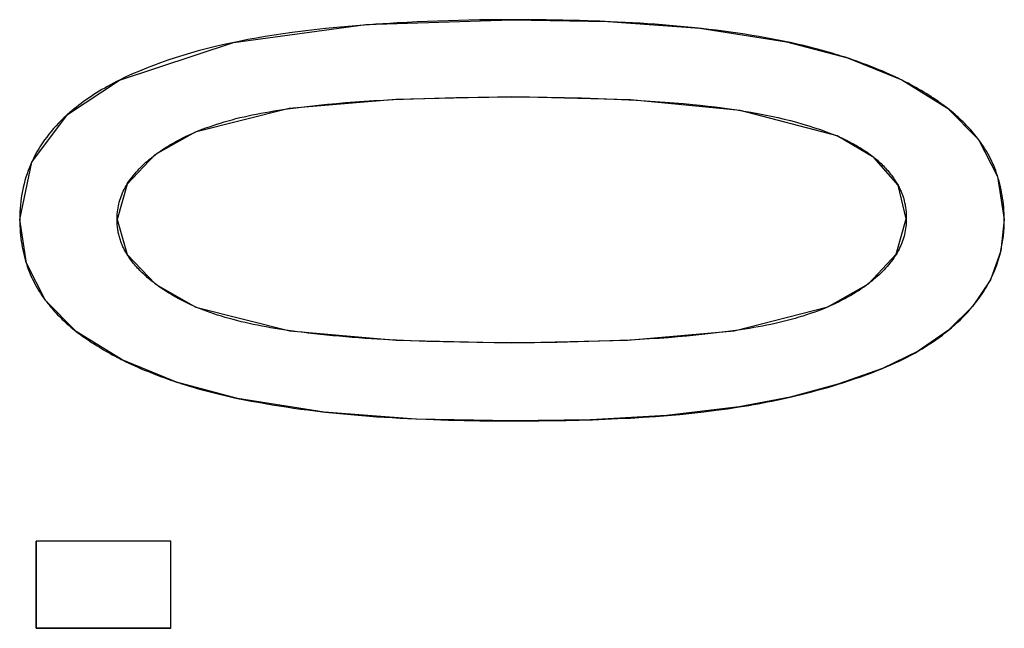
# Model space of a CAD drawing. Header units: millimetres. Extents: x -360 to -91, y -544 to -437.
# Tile 29 of 40: x -183.26 to -181.22, y -483.04 to -481.78. Entities that reach past the tile are written whole.
import ezdxf

# ---------------------------------------------------------------- set-up
doc = ezdxf.new("R2010")
doc.units = ezdxf.units.MM
doc.header["$LTSCALE"] = 16.335
doc.layers.get('0').update_dxf_attribs({"linetype": 'CONTINUOUS'})

msp = doc.modelspace()

# ---------------------------------------------------------------- linework, layer by layer
at = {"color": 7, "linetype": 'Continuous'}
for p, q in [((-182.5382, -481.7879), (-182.558, -481.7894)), ((-182.5249, -481.7869), (-182.5382, -481.7879)), ((-182.0604, -481.7807), (-182.0849, -481.7798)), ((-182.0381, -481.7817), (-182.0604, -481.7807)), ((-182.0237, -481.7823), (-182.0381, -481.7817)), ((-181.6728, -481.8232), (-181.5465, -481.8566)), ((-181.5652, -481.8511), (-181.571, -481.8493)), ((-181.5593, -481.8529), (-181.5652, -481.8511)), ((-181.5535, -481.8547), (-181.5593, -481.8529)), ((-181.5409, -481.8589), (-181.5535, -481.8547)), ((-181.5465, -481.8566), (-181.4341, -481.9023)), ((-181.4341, -481.9023), (-181.3389, -481.9612)), ((-182.0805, -481.9403), (-182.0461, -481.9416)), ((-182.0461, -481.9416), (-182.0152, -481.943)), ((-182.0152, -481.943), (-181.9855, -481.9445)), ((-182.7083, -481.9625), (-182.6965, -481.961)), ((-181.3389, -481.9612), (-181.2746, -482.0257)), ((-181.4918, -482.063), (-181.568, -482.0185)), ((-181.4416, -482.1209), (-181.4918, -482.063)), ((-181.4245, -482.1904), (-181.4416, -482.1209)), ((-183.0616, -482.1921), (-183.0405, -482.2648)), ((-183.0405, -482.2648), (-182.9821, -482.3257)), ((-182.9821, -482.3257), (-182.8979, -482.3735)), ((-183.1462, -482.4241), (-183.2103, -482.3596)), ((-183.0508, -482.4833), (-183.1462, -482.4241)), ((-182.6965, -482.4235), (-182.7068, -482.422)), ((-181.7778, -482.4219), (-181.7894, -482.4236)), ((-182.4673, -482.4428), (-182.4961, -482.4414)), ((-182.3852, -482.4456), (-182.4187, -482.4446)), ((-182.3507, -482.4464), (-182.3852, -482.4456)), ((-182.3155, -482.4471), (-182.3507, -482.4464)), ((-182.2796, -482.4475), (-182.3155, -482.4471)), ((-182.243, -482.4477), (-182.2796, -482.4475)), ((-182.9381, -482.5293), (-183.0508, -482.4833)), ((-181.4739, -482.5008), (-181.4807, -482.5035)), ((-182.9432, -482.5273), (-182.9381, -482.529)), ((-182.9381, -482.529), (-182.9327, -482.5307)), ((-182.8117, -482.5629), (-182.9381, -482.5293)), ((-182.9327, -482.5307), (-182.9273, -482.5325)), ((-182.4591, -482.6046), (-182.4407, -482.6055)), ((-182.4407, -482.6055), (-182.4213, -482.6063)), ((-182.4213, -482.6063), (-182.3898, -482.6075)), ((-183.2294, -482.8592), (-183.2294, -483.0399)), ((-183.2294, -483.0399), (-183.2294, -482.8592)), ((-182.9497, -482.8592), (-183.2294, -482.8592)), ((-182.9497, -482.8592), (-183.2294, -482.8592)), ((-182.9497, -483.0399), (-182.9497, -482.8592)), ((-182.9497, -483.0399), (-182.9497, -482.8592)), ((-182.9497, -483.0399), (-183.2294, -483.0399)), ((-183.2294, -483.0399), (-182.9497, -483.0399))]:
    msp.add_line(p, q, dxfattribs=at)
for points in [[(-183.0565, -481.9026), (-182.8199, -481.825), (-182.5453, -481.7877), (-182.243, -481.7774)], [(-182.558, -481.7894), (-182.582, -481.7913), (-182.6058, -481.7935), (-182.6293, -481.7958), (-182.6526, -481.7983), (-182.6757, -481.8011), (-182.6985, -481.804), (-182.7172, -481.8067), (-182.7358, -481.8095), (-182.7542, -481.8124), (-182.7724, -481.8155), (-182.7903, -481.8188), (-182.8081, -481.8223), (-182.8256, -481.8259), (-182.8429, -481.8298), (-182.8599, -481.8338), (-182.8766, -481.8379), (-182.8931, -481.8423), (-182.9093, -481.8469), (-182.9252, -481.8516), (-182.9409, -481.8565), (-182.9563, -481.8616), (-182.9714, -481.8669), (-182.9862, -481.8724), (-183.0008, -481.8781), (-183.0151, -481.8839), (-183.0292, -481.89), (-183.043, -481.8962), (-183.0565, -481.9026)], [(-182.2655, -481.7775), (-182.2877, -481.7777), (-182.3098, -481.778), (-182.3318, -481.7784), (-182.3535, -481.7789), (-182.3751, -481.7796), (-182.3966, -481.7803), (-182.4179, -481.7811), (-182.439, -481.7821), (-182.4599, -481.7831), (-182.4807, -481.7842), (-182.4955, -481.7851), (-182.5249, -481.7869)], [(-182.0849, -481.7798), (-182.102, -481.7793), (-182.1192, -481.7788), (-182.1366, -481.7784), (-182.154, -481.7781), (-182.1716, -481.7778), (-182.1893, -481.7776), (-182.2071, -481.7774), (-182.225, -481.7774), (-182.2655, -481.7775)], [(-182.243, -481.7774), (-182.0434, -481.7809), (-181.8527, -481.7952), (-181.6728, -481.8232)], [(-181.8555, -481.7949), (-181.8703, -481.7934), (-181.8853, -481.7919), (-181.9003, -481.7905), (-181.9154, -481.7892), (-181.9305, -481.788), (-181.9458, -481.7869), (-181.9612, -481.7859), (-181.9767, -481.7849), (-181.9922, -481.784), (-182.0079, -481.7831), (-182.0237, -481.7823)], [(-181.6728, -481.8232), (-181.687, -481.8204), (-181.7013, -481.8177), (-181.7157, -481.815), (-181.7302, -481.8125), (-181.7447, -481.81), (-181.7594, -481.8077), (-181.7741, -481.8054), (-181.789, -481.8033), (-181.8039, -481.8012), (-181.8189, -481.7993), (-181.8339, -481.7974), (-181.8491, -481.7957), (-181.8555, -481.7949)], [(-181.571, -481.8493), (-181.5785, -481.847), (-181.586, -481.8448), (-181.5936, -481.8427), (-181.6012, -481.8406), (-181.609, -481.8385), (-181.6167, -481.8364), (-181.6245, -481.8344), (-181.6324, -481.8325), (-181.6404, -481.8305), (-181.6484, -481.8287), (-181.6564, -481.8268), (-181.6646, -481.825), (-181.6728, -481.8232)], [(-181.4352, -481.9018), (-181.4414, -481.8988), (-181.4476, -481.8959), (-181.4538, -481.893), (-181.4601, -481.8901), (-181.4665, -481.8873), (-181.473, -481.8845), (-181.4795, -481.8818), (-181.4861, -481.8791), (-181.4927, -481.8764), (-181.4994, -481.8738), (-181.5062, -481.8712), (-181.513, -481.8687), (-181.5199, -481.8662), (-181.5268, -481.8637), (-181.5338, -481.8613), (-181.5409, -481.8589)], [(-183.2635, -482.1921), (-183.2386, -482.0731), (-183.1641, -481.9741), (-183.0565, -481.9026)], [(-183.0565, -481.9026), (-183.0628, -481.9058), (-183.0691, -481.909), (-183.0752, -481.9123), (-183.0812, -481.9157), (-183.0871, -481.9191), (-183.0929, -481.9225), (-183.0987, -481.9259), (-183.1043, -481.9294), (-183.1098, -481.9329), (-183.1152, -481.9365), (-183.1206, -481.9401), (-183.1258, -481.9437), (-183.1309, -481.9474), (-183.136, -481.9511), (-183.1409, -481.9549), (-183.1458, -481.9586), (-183.1505, -481.9625), (-183.1552, -481.9663), (-183.1597, -481.9702), (-183.1642, -481.9742)], [(-181.358, -481.9473), (-181.363, -481.9439), (-181.3679, -481.9405), (-181.373, -481.9372), (-181.378, -481.934), (-181.3832, -481.9307), (-181.3884, -481.9275), (-181.3937, -481.9244), (-181.399, -481.9213), (-181.4044, -481.9182), (-181.4098, -481.9152), (-181.4153, -481.9122), (-181.4208, -481.9092), (-181.4265, -481.9063), (-181.4321, -481.9034), (-181.4352, -481.9018)], [(-182.243, -481.9375), (-182.4834, -481.943), (-182.7045, -481.9616), (-182.8992, -482.0104)], [(-182.6965, -481.961), (-182.6799, -481.9588), (-182.6619, -481.9567), (-182.6437, -481.9547), (-182.6253, -481.9528), (-182.6066, -481.9511), (-182.5876, -481.9494), (-182.5684, -481.9479), (-182.5488, -481.9466), (-182.529, -481.9453), (-182.5088, -481.9442), (-182.4883, -481.9432), (-182.4675, -481.9423), (-182.4464, -481.9415), (-182.425, -481.9407), (-182.4033, -481.9401), (-182.3813, -481.9395), (-182.359, -481.939), (-182.3364, -481.9385), (-182.3135, -481.9382), (-182.2903, -481.9379), (-182.2668, -481.9377), (-182.243, -481.9375)], [(-182.243, -481.9375), (-182.2244, -481.9376), (-182.2059, -481.9377), (-182.1875, -481.9379), (-182.1693, -481.9382), (-182.1512, -481.9385), (-182.1333, -481.9389), (-182.1155, -481.9393), (-182.0979, -481.9398), (-182.0805, -481.9403)], [(-181.568, -482.0185), (-181.7692, -481.9658), (-181.9965, -481.9434), (-182.243, -481.9375)], [(-181.9855, -481.9445), (-181.9653, -481.9457), (-181.9453, -481.9469), (-181.9255, -481.9483), (-181.9059, -481.9499), (-181.8865, -481.9515), (-181.8673, -481.9534), (-181.8518, -481.9549), (-181.8363, -481.9566), (-181.821, -481.9584), (-181.8059, -481.9603), (-181.7909, -481.9624), (-181.7761, -481.9645), (-181.7614, -481.9668), (-181.747, -481.9692), (-181.7327, -481.9718), (-181.7187, -481.9745), (-181.7048, -481.9773), (-181.6913, -481.9804), (-181.6779, -481.9835), (-181.6648, -481.9868), (-181.652, -481.9903), (-181.6393, -481.9939), (-181.6269, -481.9976), (-181.6147, -482.0015), (-181.6027, -482.0055), (-181.591, -482.0097), (-181.5794, -482.014), (-181.568, -482.0185)], [(-181.3389, -481.9612), (-181.3413, -481.9594), (-181.3436, -481.9576), (-181.346, -481.9559), (-181.3484, -481.9541), (-181.3508, -481.9524), (-181.3532, -481.9507), (-181.3556, -481.949), (-181.358, -481.9473)], [(-183.1642, -481.9742), (-183.1679, -481.9776), (-183.1716, -481.981), (-183.1773, -481.9865), (-183.1827, -481.992), (-183.188, -481.9977), (-183.1931, -482.0034), (-183.1981, -482.0091), (-183.2028, -482.015), (-183.2074, -482.0209), (-183.2118, -482.0268), (-183.216, -482.0329), (-183.2201, -482.039), (-183.2239, -482.0452), (-183.2276, -482.0514), (-183.2311, -482.0578), (-183.2344, -482.0642), (-183.2376, -482.0707), (-183.2405, -482.0772), (-183.2433, -482.0838), (-183.2459, -482.0905), (-183.2483, -482.0973), (-183.2506, -482.1042), (-183.2526, -482.1111), (-183.2545, -482.1181), (-183.2562, -482.1252), (-183.2578, -482.1323), (-183.2591, -482.1395), (-183.2603, -482.1468), (-183.2613, -482.1542), (-183.2621, -482.1616), (-183.2627, -482.1691), (-183.2631, -482.1767), (-183.2634, -482.1844), (-183.2635, -482.1921)], [(-182.8992, -482.0104), (-182.8921, -482.0075), (-182.8848, -482.0047), (-182.8775, -482.002), (-182.87, -481.9993), (-182.8624, -481.9967), (-182.8548, -481.9942), (-182.847, -481.9917), (-182.8391, -481.9893), (-182.8312, -481.987), (-182.8231, -481.9848), (-182.8149, -481.9826), (-182.8066, -481.9806), (-182.7982, -481.9786), (-182.7896, -481.9767), (-182.781, -481.9748), (-182.7722, -481.9731), (-182.7633, -481.9714), (-182.7544, -481.9697), (-182.7453, -481.9682), (-182.7362, -481.9667), (-182.727, -481.9653), (-182.7177, -481.9639), (-182.7083, -481.9625)], [(-181.2742, -482.0265), (-181.2768, -482.0231), (-181.2795, -482.0196), (-181.2823, -482.0162), (-181.2851, -482.0128), (-181.288, -482.0094), (-181.2909, -482.006), (-181.2939, -482.0026), (-181.297, -481.9993), (-181.3001, -481.996), (-181.3033, -481.9927), (-181.3066, -481.9894), (-181.31, -481.9862), (-181.3133, -481.983), (-181.3168, -481.9798), (-181.3203, -481.9766), (-181.3239, -481.9735), (-181.3276, -481.9704), (-181.3313, -481.9673), (-181.3351, -481.9642), (-181.3389, -481.9612)], [(-182.8992, -482.0104), (-182.9832, -482.058), (-183.0409, -482.1189), (-183.0616, -482.1921)], [(-182.9817, -482.0571), (-182.9782, -482.0545), (-182.9746, -482.052), (-182.971, -482.0495), (-182.9673, -482.047), (-182.9635, -482.0445), (-182.9597, -482.042), (-182.9558, -482.0396), (-182.9519, -482.0372), (-182.9479, -482.0348), (-182.9438, -482.0325), (-182.9396, -482.0302), (-182.9354, -482.0279), (-182.9311, -482.0256), (-182.9268, -482.0234), (-182.9224, -482.0211), (-182.9179, -482.0189), (-182.9133, -482.0168), (-182.9087, -482.0146), (-182.904, -482.0125), (-182.8992, -482.0104)], [(-181.568, -482.0185), (-181.566, -482.0193), (-181.5641, -482.0202), (-181.5621, -482.0211), (-181.5602, -482.022), (-181.5583, -482.0228), (-181.5563, -482.0237), (-181.5545, -482.0246), (-181.5526, -482.0255), (-181.5507, -482.0264), (-181.5488, -482.0273)], [(-181.5488, -482.0273), (-181.5454, -482.0291), (-181.542, -482.0308), (-181.5387, -482.0325), (-181.5354, -482.0343), (-181.5322, -482.0361), (-181.529, -482.0379), (-181.5258, -482.0397), (-181.5227, -482.0416), (-181.5197, -482.0435), (-181.5167, -482.0454), (-181.5137, -482.0473), (-181.5108, -482.0492), (-181.5079, -482.0511), (-181.505, -482.0531), (-181.5022, -482.0551), (-181.4995, -482.0571), (-181.4968, -482.0592), (-181.4941, -482.0612), (-181.4915, -482.0633)], [(-181.2746, -482.0257), (-181.2352, -482.1026), (-181.2212, -482.1921)], [(-181.2212, -482.1921), (-181.2214, -482.1855), (-181.2216, -482.1791), (-181.222, -482.1726), (-181.2225, -482.1663), (-181.2231, -482.16), (-181.2239, -482.1538), (-181.2247, -482.1476), (-181.2256, -482.1416), (-181.2267, -482.1356), (-181.2279, -482.1297), (-181.2291, -482.1238), (-181.2305, -482.1181), (-181.232, -482.1124), (-181.2336, -482.1068), (-181.2353, -482.1013), (-181.2371, -482.0958), (-181.2391, -482.0905), (-181.2411, -482.0852), (-181.2432, -482.08), (-181.2455, -482.0749), (-181.2479, -482.0698), (-181.2503, -482.0648), (-181.2529, -482.0598), (-181.2556, -482.0549), (-181.2584, -482.0501), (-181.2614, -482.0453), (-181.2644, -482.0405), (-181.2676, -482.0358), (-181.2708, -482.0312), (-181.2742, -482.0265)], [(-183.0616, -482.1921), (-183.0615, -482.188), (-183.0614, -482.1839), (-183.0611, -482.1798), (-183.0607, -482.1757), (-183.0602, -482.1717), (-183.0595, -482.1677), (-183.0588, -482.1638), (-183.0579, -482.1598), (-183.0569, -482.1559), (-183.0558, -482.152), (-183.0546, -482.1482), (-183.0533, -482.1444), (-183.0518, -482.1406), (-183.0503, -482.1368), (-183.0486, -482.133), (-183.0467, -482.1293), (-183.0448, -482.1256), (-183.0427, -482.1219), (-183.0405, -482.1182), (-183.0382, -482.1146), (-183.0358, -482.111), (-183.0332, -482.1074), (-183.0305, -482.1039), (-183.0277, -482.1003), (-183.0248, -482.0969), (-183.0218, -482.0934), (-183.0187, -482.0899), (-183.0155, -482.0865), (-183.0122, -482.0832), (-183.0087, -482.0798), (-183.0052, -482.0765), (-183.0016, -482.0732), (-182.9979, -482.07), (-182.9941, -482.0668), (-182.9902, -482.0636), (-182.9862, -482.0605), (-182.9817, -482.0571)], [(-181.4915, -482.0633), (-181.4898, -482.0647), (-181.4872, -482.0669), (-181.4845, -482.0691), (-181.4819, -482.0714), (-181.4794, -482.0737), (-181.4769, -482.076), (-181.4745, -482.0783), (-181.4721, -482.0807), (-181.4698, -482.0831), (-181.4675, -482.0855), (-181.4653, -482.0879), (-181.4631, -482.0903), (-181.461, -482.0928), (-181.459, -482.0952), (-181.457, -482.0977), (-181.455, -482.1002), (-181.4531, -482.1028), (-181.4513, -482.1053), (-181.4495, -482.1079), (-181.4478, -482.1105), (-181.4462, -482.113), (-181.4446, -482.1157), (-181.443, -482.1183), (-181.4416, -482.1209)], [(-181.4416, -482.1209), (-181.4405, -482.123), (-181.4394, -482.1251), (-181.4383, -482.1273), (-181.4373, -482.1295), (-181.4363, -482.1316), (-181.4353, -482.1338), (-181.4344, -482.136), (-181.4336, -482.1382), (-181.4327, -482.1405), (-181.432, -482.1427), (-181.4312, -482.1449), (-181.4305, -482.1472), (-181.4298, -482.1494), (-181.4292, -482.1517), (-181.4286, -482.154), (-181.4281, -482.1563), (-181.4276, -482.1586), (-181.4271, -482.1609), (-181.4267, -482.1632), (-181.4263, -482.1655), (-181.4259, -482.1678), (-181.4256, -482.1702)], [(-181.4256, -482.1702), (-181.4254, -482.1717), (-181.4253, -482.1732), (-181.4251, -482.1748), (-181.425, -482.1763), (-181.4249, -482.1779), (-181.4248, -482.1794), (-181.4247, -482.181), (-181.4246, -482.1825), (-181.4245, -482.1841), (-181.4245, -482.1856), (-181.4245, -482.1872), (-181.4245, -482.1888), (-181.4245, -482.1904)], [(-183.2635, -482.1921), (-183.2633, -482.1987), (-183.2631, -482.2053), (-183.2627, -482.2117), (-183.2622, -482.2182), (-183.2616, -482.2245), (-183.2609, -482.2308), (-183.2601, -482.237), (-183.2591, -482.2431), (-183.2581, -482.2491), (-183.2569, -482.2551), (-183.2557, -482.261), (-183.2543, -482.2668), (-183.2528, -482.2725), (-183.2512, -482.2782), (-183.2495, -482.2837), (-183.2477, -482.2892), (-183.2458, -482.2946), (-183.2437, -482.2999), (-183.2416, -482.3052), (-183.2394, -482.3103), (-183.237, -482.3154), (-183.2345, -482.3205), (-183.232, -482.3254), (-183.2293, -482.3304), (-183.2265, -482.3352), (-183.2235, -482.34), (-183.2205, -482.3448), (-183.2174, -482.3495), (-183.2141, -482.3542), (-183.2107, -482.3589)], [(-183.2103, -482.3596), (-183.2497, -482.2823), (-183.2635, -482.1921)], [(-183.0602, -482.2115), (-183.0604, -482.21), (-183.0606, -482.2086), (-183.0608, -482.2071), (-183.0609, -482.2056), (-183.061, -482.2041), (-183.0612, -482.2026), (-183.0613, -482.2011), (-183.0614, -482.1996), (-183.0614, -482.1981), (-183.0615, -482.1966), (-183.0615, -482.1951), (-183.0616, -482.1936), (-183.0616, -482.1921)], [(-181.5871, -482.3733), (-181.503, -482.3251), (-181.4452, -482.2637), (-181.4245, -482.1904)], [(-181.4245, -482.1904), (-181.4245, -482.1945), (-181.4247, -482.1986), (-181.425, -482.2027), (-181.4254, -482.2067), (-181.4259, -482.2108), (-181.4266, -482.2148), (-181.4273, -482.2187), (-181.4282, -482.2227), (-181.4292, -482.2266), (-181.4303, -482.2305), (-181.4315, -482.2344), (-181.4328, -482.2382), (-181.4343, -482.2421), (-181.4359, -482.2458), (-181.4376, -482.2496), (-181.4394, -482.2534), (-181.4413, -482.2571), (-181.4434, -482.2608), (-181.4456, -482.2645), (-181.448, -482.2681), (-181.4504, -482.2718), (-181.453, -482.2754), (-181.4556, -482.2789), (-181.4584, -482.2825), (-181.4613, -482.286), (-181.4644, -482.2895), (-181.4675, -482.293), (-181.4707, -482.2964), (-181.474, -482.2998), (-181.4775, -482.3032), (-181.481, -482.3065), (-181.4846, -482.3098), (-181.4884, -482.3131), (-181.4922, -482.3163), (-181.4961, -482.3195), (-181.5, -482.3226), (-181.5044, -482.326)], [(-181.2212, -482.1921), (-181.2283, -482.257), (-181.2501, -482.3168), (-181.287, -482.3725)], [(-181.2282, -482.2562), (-181.2274, -482.2526), (-181.2267, -482.249), (-181.226, -482.2453), (-181.2254, -482.2417), (-181.2248, -482.238), (-181.2242, -482.2342), (-181.2237, -482.2305), (-181.2232, -482.2267), (-181.2228, -482.223), (-181.2224, -482.2192), (-181.2221, -482.2153), (-181.2218, -482.2115), (-181.2216, -482.2077), (-181.2214, -482.2038), (-181.2213, -482.1999), (-181.2212, -482.196), (-181.2212, -482.1921)], [(-183.0405, -482.2648), (-183.0414, -482.2633), (-183.0422, -482.2619), (-183.0435, -482.2597), (-183.0448, -482.2575), (-183.046, -482.2553), (-183.0471, -482.2531), (-183.0482, -482.2508), (-183.0493, -482.2486), (-183.0503, -482.2463), (-183.0512, -482.2441), (-183.0522, -482.2418), (-183.053, -482.2395), (-183.0539, -482.2372), (-183.0547, -482.2349), (-183.0554, -482.2326), (-183.0561, -482.2303), (-183.0568, -482.228), (-183.0574, -482.2257), (-183.058, -482.2233), (-183.0585, -482.221), (-183.059, -482.2186), (-183.0594, -482.2163), (-183.0598, -482.2139), (-183.0602, -482.2115)], [(-182.9831, -482.3247), (-182.9848, -482.3234), (-182.9876, -482.3212), (-182.9905, -482.3189), (-182.9933, -482.3166), (-182.9961, -482.3143), (-182.9988, -482.312), (-183.0014, -482.3097), (-183.0041, -482.3073), (-183.0066, -482.3049), (-183.0092, -482.3025), (-183.0116, -482.3001), (-183.0141, -482.2977), (-183.0164, -482.2952), (-183.0188, -482.2928), (-183.021, -482.2903), (-183.0232, -482.2878), (-183.0254, -482.2853), (-183.0275, -482.2828), (-183.0295, -482.2803), (-183.0315, -482.2777), (-183.0334, -482.2751), (-183.0353, -482.2726), (-183.0371, -482.27), (-183.0388, -482.2674), (-183.0405, -482.2648)], [(-181.287, -482.3725), (-181.2835, -482.3681), (-181.28, -482.3638), (-181.2767, -482.3594), (-181.2735, -482.355), (-181.2704, -482.3506), (-181.2674, -482.3462), (-181.2645, -482.3417), (-181.2617, -482.3373), (-181.2589, -482.3329), (-181.2563, -482.3284), (-181.2538, -482.324), (-181.2514, -482.3195), (-181.2491, -482.3151), (-181.247, -482.3107), (-181.2449, -482.3062), (-181.2429, -482.3018), (-181.241, -482.2973), (-181.2393, -482.2928), (-181.2376, -482.2883), (-181.236, -482.2838), (-181.2345, -482.2793), (-181.2331, -482.2747), (-181.2317, -482.2702), (-181.2305, -482.2656), (-181.2293, -482.2609), (-181.2282, -482.2562)], [(-182.9347, -482.3556), (-182.938, -482.3538), (-182.9413, -482.352), (-182.9445, -482.3501), (-182.9477, -482.3483), (-182.9509, -482.3464), (-182.954, -482.3445), (-182.9571, -482.3426), (-182.9601, -482.3407), (-182.9631, -482.3387), (-182.9661, -482.3368), (-182.969, -482.3348), (-182.9719, -482.3328), (-182.9748, -482.3308), (-182.9776, -482.3288), (-182.9804, -482.3267), (-182.9831, -482.3247)], [(-181.5044, -482.326), (-181.508, -482.3286), (-181.5115, -482.3312), (-181.5152, -482.3337), (-181.5189, -482.3363), (-181.5226, -482.3388), (-181.5265, -482.3413), (-181.5304, -482.3437), (-181.5343, -482.3461), (-181.5384, -482.3485), (-181.5425, -482.3509), (-181.5466, -482.3532), (-181.5508, -482.3556), (-181.5551, -482.3579), (-181.5595, -482.3601), (-181.5639, -482.3624), (-181.5684, -482.3646), (-181.573, -482.3668), (-181.5776, -482.369), (-181.5823, -482.3711), (-181.5871, -482.3733)], [(-183.2107, -482.3589), (-183.2081, -482.3623), (-183.2054, -482.3658), (-183.2027, -482.3692), (-183.1999, -482.3727), (-183.197, -482.3761), (-183.1941, -482.3794), (-183.1911, -482.3828), (-183.188, -482.3861), (-183.1849, -482.3894), (-183.1817, -482.3927), (-183.1784, -482.396), (-183.1751, -482.3992), (-183.1717, -482.4024), (-183.1682, -482.4056), (-183.1647, -482.4088), (-183.1611, -482.4119), (-183.1575, -482.415), (-183.1538, -482.4181), (-183.15, -482.4211), (-183.1462, -482.4241)], [(-182.8979, -482.3735), (-182.9009, -482.3722), (-182.9038, -482.3708), (-182.9068, -482.3695), (-182.9097, -482.3681), (-182.9126, -482.3668), (-182.9154, -482.3654), (-182.9183, -482.3641), (-182.9211, -482.3627), (-182.9238, -482.3613), (-182.9266, -482.3599), (-182.9293, -482.3585), (-182.932, -482.357), (-182.9347, -482.3556)], [(-182.7068, -482.422), (-182.7161, -482.4207), (-182.7253, -482.4193), (-182.7344, -482.4178), (-182.7435, -482.4163), (-182.7525, -482.4147), (-182.7614, -482.4131), (-182.7702, -482.4114), (-182.7789, -482.4096), (-182.7875, -482.4078), (-182.796, -482.4058), (-182.8044, -482.4038), (-182.8128, -482.4017), (-182.821, -482.3995), (-182.8292, -482.3973), (-182.8372, -482.3949), (-182.8451, -482.3925), (-182.853, -482.39), (-182.8607, -482.3874), (-182.8683, -482.3848), (-182.8759, -482.382), (-182.8833, -482.3793), (-182.8906, -482.3764), (-182.8979, -482.3735)], [(-182.8979, -482.3735), (-182.7035, -482.4228), (-182.4828, -482.4421), (-182.243, -482.4477)], [(-182.243, -482.4477), (-182.0026, -482.4421), (-181.7815, -482.4229), (-181.5871, -482.3733)], [(-181.5871, -482.3733), (-181.5942, -482.3762), (-181.6014, -482.379), (-181.6088, -482.3818), (-181.6162, -482.3845), (-181.6238, -482.3872), (-181.6314, -482.3897), (-181.6392, -482.3922), (-181.6471, -482.3946), (-181.655, -482.397), (-181.6631, -482.3993), (-181.6713, -482.4014), (-181.6796, -482.4035), (-181.688, -482.4056), (-181.6965, -482.4075), (-181.7052, -482.4094), (-181.7139, -482.4112), (-181.7228, -482.4129), (-181.7317, -482.4146), (-181.7408, -482.4162), (-181.7499, -482.4177), (-181.7591, -482.4192), (-181.7684, -482.4206), (-181.7778, -482.4219)], [(-181.4739, -482.5008), (-181.465, -482.4971), (-181.4563, -482.4933), (-181.4477, -482.4894), (-181.4393, -482.4855), (-181.4311, -482.4814), (-181.4229, -482.4773), (-181.4149, -482.4731), (-181.4071, -482.4688), (-181.3994, -482.4644), (-181.3918, -482.46), (-181.3844, -482.4554), (-181.3772, -482.4508), (-181.3701, -482.4461), (-181.3631, -482.4413), (-181.3563, -482.4365), (-181.3497, -482.4316), (-181.3432, -482.4266), (-181.3368, -482.4215), (-181.3307, -482.4163), (-181.3246, -482.4111), (-181.3188, -482.4058), (-181.3131, -482.4004), (-181.3076, -482.395), (-181.3022, -482.3895), (-181.297, -482.3839), (-181.2919, -482.3782), (-181.287, -482.3725)], [(-181.287, -482.3725), (-181.3372, -482.4217), (-181.4001, -482.4648), (-181.4739, -482.5008)], [(-183.1462, -482.4241), (-183.1428, -482.4267), (-183.1393, -482.4293), (-183.1358, -482.4318), (-183.1323, -482.4344), (-183.1288, -482.4369), (-183.1252, -482.4394), (-183.1216, -482.4418), (-183.118, -482.4443), (-183.1143, -482.4467), (-183.1106, -482.4491), (-183.1069, -482.4515)], [(-182.4961, -482.4414), (-182.5217, -482.44), (-182.5343, -482.4393), (-182.5468, -482.4385), (-182.5605, -482.4375), (-182.574, -482.4365), (-182.5873, -482.4354), (-182.6006, -482.4342), (-182.6137, -482.433), (-182.6267, -482.4317), (-182.6395, -482.4304), (-182.6523, -482.4289), (-182.6649, -482.4275), (-182.6775, -482.4259), (-182.687, -482.4247), (-182.6965, -482.4235)], [(-181.7894, -482.4236), (-181.8062, -482.4258), (-181.8242, -482.4279), (-181.8423, -482.43), (-181.8608, -482.4319), (-181.8795, -482.4337), (-181.8984, -482.4354), (-181.9177, -482.437), (-181.9372, -482.4384), (-181.9571, -482.4397), (-181.9773, -482.4408), (-181.9978, -482.4419), (-182.0186, -482.4428), (-182.0397, -482.4437), (-182.0611, -482.4444), (-182.0828, -482.4451), (-182.1048, -482.4457), (-182.1271, -482.4462), (-182.1497, -482.4467), (-182.1726, -482.4471), (-182.1958, -482.4474), (-182.2192, -482.4476), (-182.243, -482.4477)], [(-182.4187, -482.4446), (-182.4513, -482.4434), (-182.4673, -482.4428)], [(-183.1069, -482.4515), (-183.1026, -482.4542), (-183.0983, -482.4569), (-183.0939, -482.4595), (-183.0895, -482.4622), (-183.085, -482.4648), (-183.0805, -482.4674), (-183.076, -482.4699), (-183.0714, -482.4724), (-183.0668, -482.4749), (-183.0621, -482.4774), (-183.0574, -482.4798), (-183.0527, -482.4822), (-183.0497, -482.4838)], [(-183.0497, -482.4838), (-183.0435, -482.4868), (-183.0373, -482.4898), (-183.031, -482.4927), (-183.0246, -482.4956), (-183.0182, -482.4985), (-183.0117, -482.5013), (-183.0051, -482.5041), (-182.9985, -482.5068), (-182.9918, -482.5095), (-182.985, -482.5122), (-182.9782, -482.5148), (-182.9713, -482.5174), (-182.9644, -482.5199), (-182.9574, -482.5224), (-182.9503, -482.5249), (-182.9432, -482.5273)], [(-181.4739, -482.5008), (-181.5664, -482.5337), (-181.6657, -482.5603), (-181.771, -482.5808)], [(-181.6657, -482.5603), (-181.6542, -482.5576), (-181.6428, -482.5548), (-181.6315, -482.552), (-181.6203, -482.5492), (-181.6092, -482.5462), (-181.5982, -482.5432), (-181.5873, -482.5401), (-181.5764, -482.5369), (-181.5657, -482.5336), (-181.5538, -482.5298), (-181.5421, -482.526), (-181.5304, -482.522), (-181.5189, -482.518), (-181.5075, -482.5138), (-181.4962, -482.5096), (-181.485, -482.5052), (-181.4739, -482.5008)], [(-182.9273, -482.5325), (-182.9195, -482.5349), (-182.9116, -482.5374), (-182.9037, -482.5397), (-182.8956, -482.5421), (-182.8876, -482.5443), (-182.8794, -482.5466), (-182.8712, -482.5488), (-182.8629, -482.5509), (-182.8545, -482.553), (-182.8461, -482.5551), (-182.8376, -482.5571), (-182.8291, -482.5591), (-182.8204, -482.561), (-182.8117, -482.5629)], [(-182.243, -482.6097), (-182.442, -482.6059), (-182.6322, -482.5912), (-182.8117, -482.5629)], [(-182.8117, -482.5629), (-182.7975, -482.5657), (-182.7832, -482.5685), (-182.7689, -482.5711), (-182.7544, -482.5737), (-182.7399, -482.5761), (-182.7252, -482.5785), (-182.7105, -482.5808), (-182.6957, -482.583), (-182.6808, -482.5851), (-182.6658, -482.587), (-182.6508, -482.5889), (-182.6357, -482.5907), (-182.6297, -482.5914)], [(-181.771, -482.5808), (-181.7611, -482.5792), (-181.7513, -482.5775), (-181.7416, -482.5757), (-181.7319, -482.574), (-181.7222, -482.5721), (-181.7127, -482.5703), (-181.7032, -482.5684), (-181.6937, -482.5664), (-181.6843, -482.5644), (-181.675, -482.5623), (-181.6657, -482.5603)], [(-182.6297, -482.5914), (-182.6147, -482.593), (-182.5995, -482.5945), (-182.5843, -482.596), (-182.569, -482.5973), (-182.5536, -482.5986), (-182.5381, -482.5998), (-182.5225, -482.6009), (-182.5068, -482.6019), (-182.491, -482.6029), (-182.4751, -482.6038), (-182.4591, -482.6046)], [(-181.771, -482.5808), (-181.9219, -482.5983), (-182.0795, -482.6072), (-182.243, -482.6097)], [(-182.2144, -482.6097), (-182.186, -482.6095), (-182.1579, -482.6091), (-182.1302, -482.6086), (-182.1028, -482.6079), (-182.0757, -482.6071), (-182.049, -482.6061), (-182.0225, -482.605), (-181.9964, -482.6037), (-181.9705, -482.6021), (-181.9449, -482.6004), (-181.9195, -482.5984), (-181.8942, -482.5961), (-181.8692, -482.5935), (-181.8443, -482.5907), (-181.8196, -482.5877), (-181.7952, -482.5844), (-181.771, -482.5808)], [(-182.3898, -482.6075), (-182.3739, -482.608), (-182.3579, -482.6084), (-182.3418, -482.6088), (-182.3255, -482.6091), (-182.3092, -482.6094), (-182.2928, -482.6095), (-182.2763, -482.6097), (-182.2597, -482.6097), (-182.2144, -482.6097)]]:
    msp.add_lwpolyline(points, dxfattribs=at)

doc.saveas('drawing.dxf')
